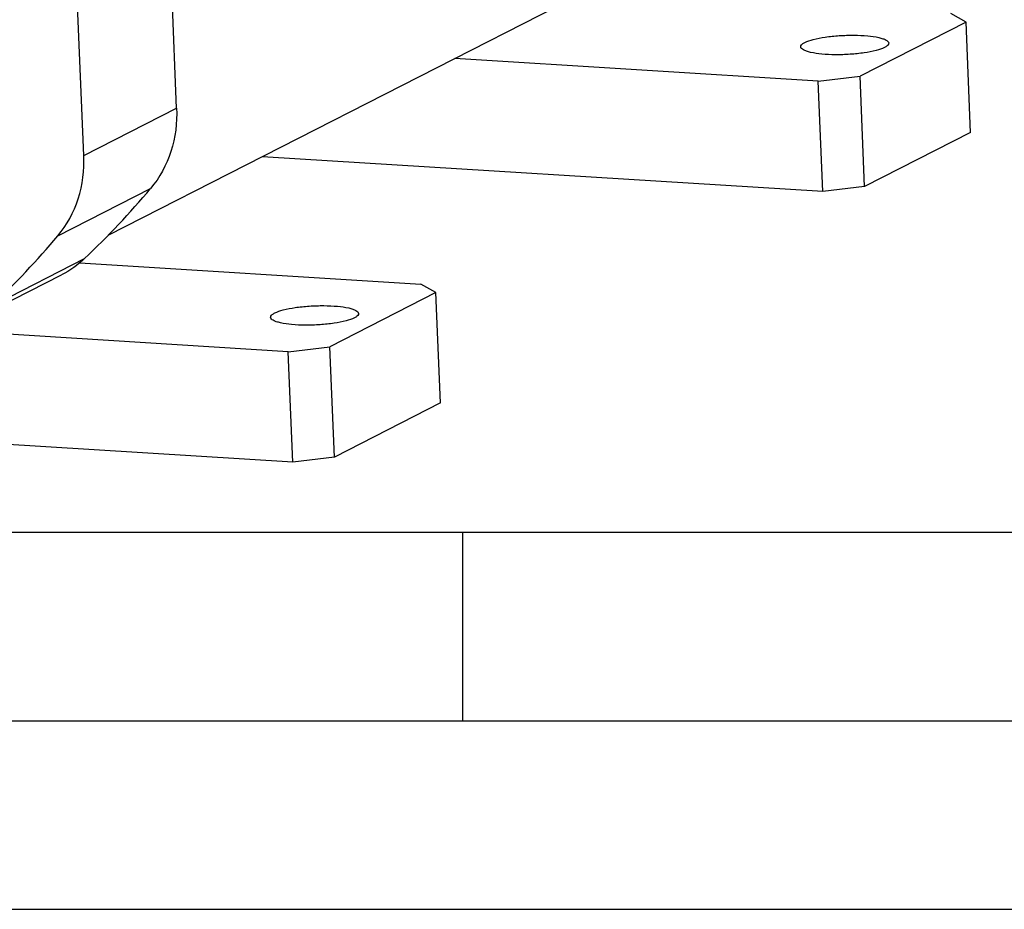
# Model space of a CAD drawing. Header units: millimetres. Extents: x 0 to 420, y 0 to 297.
# Tile 12 of 58: x 206 to 232, y 0 to 24. Entities that reach past the tile are written whole.
import ezdxf

# ---------------------------------------------------------------- set-up
doc = ezdxf.new("R2010")
doc.units = ezdxf.units.MM
doc.header["$LTSCALE"] = 23.1
doc.layers.get('0').update_dxf_attribs({"linetype": 'CONTINUOUS'})
doc.layers.add('COMPONENTS', color=7, linetype='CONTINUOUS')

msp = doc.modelspace()

# ---------------------------------------------------------------- linework, layer by layer
at = {"color": 7, "linetype": 'CONTINUOUS'}
msp.add_line((25, 10), (410, 10), dxfattribs=at)
at = {"color": 2, "linetype": 'CONTINUOUS'}
for p, q in [((217.5, 5), (217.5, 10)), ((20, 5), (415, 5)), ((0, 0), (232.75, 0))]:
    msp.add_line(p, q, dxfattribs=at)
at = {"layer": 'COMPONENTS', "color": 7, "linetype": 'CONTINUOUS'}
for p, q in [((209.91522, 21.24163), (208.54099, 54.15574)), ((207.45576, 19.98704), (206.08153, 52.90114)), ((222.69795, 25.31007), (208.09179, 17.85934)), ((230.84401, 23.51708), (228.03319, 22.08325)), ((230.84401, 23.51708), (230.44048, 23.74321)), ((230.96613, 20.59215), (230.84401, 23.51708)), ((226.92696, 21.95094), (217.28713, 22.54996)), ((226.92696, 21.95094), (228.03319, 22.08325)), ((227.04908, 19.02601), (226.92696, 21.95094)), ((228.15531, 19.15833), (228.03319, 22.08325)), ((207.45576, 19.98704), (209.91522, 21.24163)), ((230.96613, 20.59215), (228.15531, 19.15833)), ((227.04908, 19.02601), (212.18912, 19.94942)), ((206.76689, 17.85576), (209.22636, 19.11035)), ((228.15531, 19.15833), (227.04908, 19.02601)), ((205.01591, 15.99643), (207.47537, 17.25102)), ((207.34533, 17.13592), (216.38639, 16.5741)), ((204.40472, 15.56349), (206.86419, 16.81808)), ((216.78992, 16.34796), (216.38639, 16.5741)), ((216.78992, 16.34796), (213.9791, 14.91414)), ((216.91204, 13.42304), (216.78992, 16.34796)), ((212.87287, 14.78182), (203.79948, 15.34565)), ((212.87287, 14.78182), (213.9791, 14.91414)), ((214.10122, 11.98922), (213.9791, 14.91414)), ((212.99499, 11.8569), (167.85311, 14.66205)), ((212.99499, 11.8569), (212.87287, 14.78182)), ((216.91204, 13.42304), (214.10122, 11.98922)), ((214.10122, 11.98922), (212.99499, 11.8569))]:
    msp.add_line(p, q, dxfattribs=at)
for centre in [(191.67285, 33.88684), (189.21338, 32.63225)]:
    msp.add_arc(centre, 22.94494, 313.528478, 319.909428, dxfattribs=at)
for points, knots in [([(226.46124, 22.86401), (226.46082, 22.87374), (226.46787, 22.90264), (226.50761, 22.94339), (226.54649, 22.9664), (226.57005, 22.97842)], [0, 0, 0, 0, 0.17725192, 0.51834669, 1, 1, 1, 1]), ([(226.57005, 22.97842), (226.6401, 23.01415), (226.81935, 23.07022), (227.12536, 23.12826), (227.48731, 23.16506), (227.86421, 23.1768), (228.21522, 23.16115), (228.47129, 23.12759), (228.63491, 23.08285), (228.72746, 23.04639), (228.79101, 22.99709), (228.79253, 22.96148)], [0, 0, 0, 0, 0.10265954, 0.24291128, 0.40677477, 0.57686467, 0.73498315, 0.86453622, 0.91456116, 0.95346994, 1, 1, 1, 1]), ([(228.68372, 22.84707), (228.61367, 22.81134), (228.43443, 22.75528), (228.12841, 22.69723), (227.76646, 22.66043), (227.38956, 22.64869), (227.03855, 22.66434), (226.78248, 22.6979), (226.61886, 22.74264), (226.52631, 22.7791), (226.46276, 22.82841), (226.46124, 22.86401)], [0, 0, 0, 0, 0.10265954, 0.24291128, 0.40677477, 0.57686467, 0.73498315, 0.86453622, 0.91456116, 0.95346994, 1, 1, 1, 1]), ([(228.79253, 22.96148), (228.79295, 22.95176), (228.7859, 22.92286), (228.74616, 22.88211), (228.70728, 22.85909), (228.68372, 22.84707)], [0, 0, 0, 0, 0.17725192, 0.51834669, 1, 1, 1, 1]), ([(209.91522, 21.24163), (209.93143, 20.85349), (209.83683, 20.08201), (209.46546, 19.3942), (209.22636, 19.11035)], [0, 0, 0, 0, 0.51141747, 1, 1, 1, 1]), ([(206.76689, 17.85576), (207.006, 18.1396), (207.37736, 18.82742), (207.47196, 19.5989), (207.45576, 19.98704)], [0, 0, 0, 0, 0.48858253, 1, 1, 1, 1]), ([(212.51596, 15.8093), (212.58601, 15.84504), (212.76526, 15.9011), (213.07128, 15.95915), (213.43322, 15.99595), (213.81012, 16.00769), (214.16113, 15.99204), (214.4172, 15.95848), (214.58083, 15.91374), (214.67337, 15.87728), (214.73692, 15.82797), (214.73844, 15.79236)], [0, 0, 0, 0, 0.10265954, 0.24291128, 0.40677477, 0.57686467, 0.73498315, 0.86453622, 0.91456116, 0.95346994, 1, 1, 1, 1]), ([(212.40715, 15.6949), (212.40673, 15.70462), (212.41378, 15.73352), (212.45352, 15.77427), (212.4924, 15.79729), (212.51596, 15.8093)], [0, 0, 0, 0, 0.17725192, 0.51834669, 1, 1, 1, 1]), ([(214.62963, 15.67796), (214.55958, 15.64223), (214.38034, 15.58616), (214.07432, 15.52812), (213.71237, 15.49132), (213.33547, 15.47958), (212.98447, 15.49523), (212.7284, 15.52879), (212.56477, 15.57353), (212.47222, 15.60999), (212.40867, 15.65929), (212.40715, 15.6949)], [0, 0, 0, 0, 0.10265954, 0.24291128, 0.40677477, 0.57686467, 0.73498315, 0.86453622, 0.91456116, 0.95346994, 1, 1, 1, 1]), ([(214.73844, 15.79236), (214.73886, 15.78264), (214.73182, 15.75374), (214.69207, 15.71299), (214.65319, 15.68998), (214.62963, 15.67796)], [0, 0, 0, 0, 0.17725192, 0.51834669, 1, 1, 1, 1])]:
    msp.add_open_spline(points, degree=3, knots=knots, dxfattribs=at)
msp.add_open_spline([(207.47537, 17.25102), (207.29438, 17.07913), (207.08668, 16.93159), (206.86433, 16.81816)], degree=3, dxfattribs=at)

doc.saveas('drawing.dxf')
